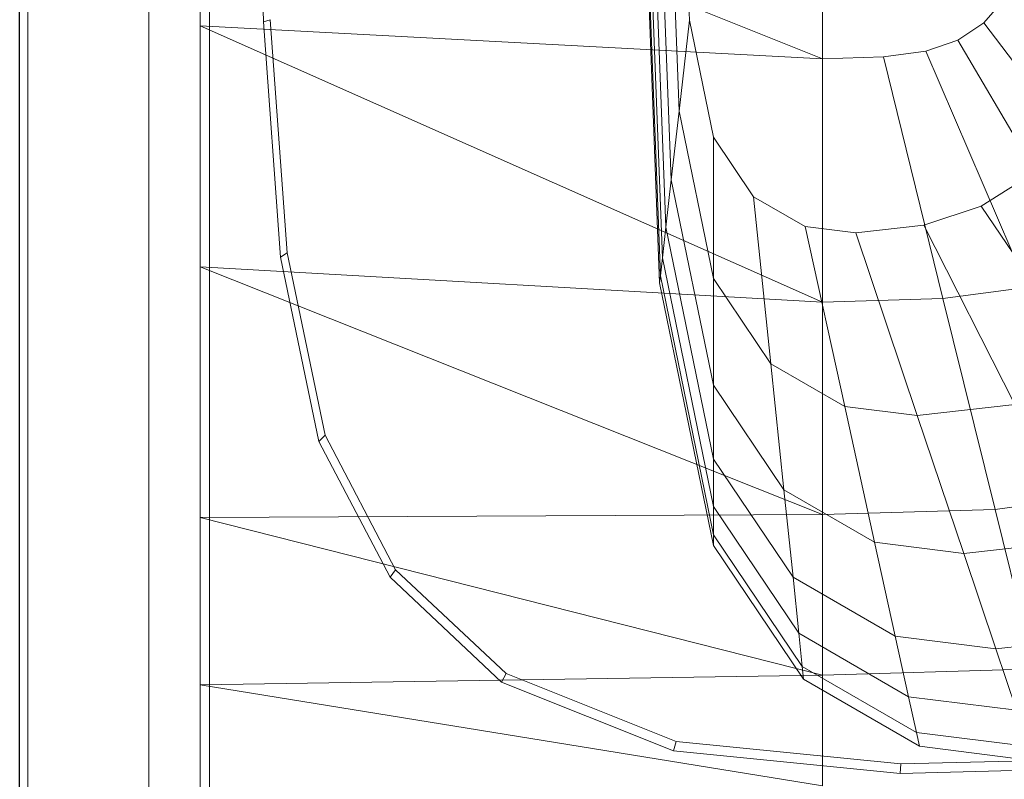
# Model space of a CAD drawing. Header units: metres. Extents: x 397.7 to 427.5, y 12.7 to 28.4.
# Tile 31 of 58: x 404.437 to 404.6, y 26.377 to 26.502. Entities that reach past the tile are written whole.
import ezdxf

# ---------------------------------------------------------------- set-up
doc = ezdxf.new("R2010")
doc.units = ezdxf.units.M
for name, color, linetype, lineweight in [('02_MOBILIARIO', 7, 'Continuous', 18), ('A-DETL-____-MBND', 7, 'Continuous', 18), ('A-GENM-____-OTLN', 7, 'Continuous', 18), ('A-WALL-____-MCUT', 7, 'Continuous', 25), ('A-WALL-____-OTLN', 7, 'Continuous', 25)]:
    doc.layers.add(name, color=color, linetype=linetype, lineweight=lineweight)

# ---------------------------------------------------------------- blocks, each defined once
blk = doc.blocks.new('Family - Rentamans P3-156598-06_ENLLUMENAT_P3')
at = {"layer": 'A-DETL-____-MBND', "color": 253, "true_color": 0xaaaaaa}
for p, q in [((0, 0.36146), (0, 0.00406)), ((0, 0.18276), (0, 0.14702)), ((0, 0.18276), (0.10273, 0.14157)), ((0.01046, 0.14766), (0.00965, 0.18276)), ((0.07584, 0.10456), (0.07287, 0.18276)), ((0.07598, 0.10571), (0.07304, 0.18276)), ((0.07689, 0.11374), (0.07426, 0.18276)), ((0.07778, 0.12158), (0.07545, 0.18276)), ((0.07907, 0.13292), (0.07717, 0.18276)), ((0.08078, 0.14793), (0.07945, 0.18276)), ((0.10273, 0.18276), (0.10273, 0.14157)), ((0.07631, 0.10869), (0.074, 0.1695)), ((0.13282, 0.15143), (0.12937, 0.14751)), ((0.01159, 0.14801), (0.01046, 0.14766)), ((0.01437, 0.10952), (0.01159, 0.14801)), ((0.08078, 0.14793), (0.07907, 0.13292)), ((0.08473, 0.12861), (0.08078, 0.14793)), ((0, 0.14702), (0, 0.10722)), ((0.10273, 0.14157), (0, 0.14702)), ((0, 0.14702), (0.10273, 0.10137)), ((0.01327, 0.10879), (0.01046, 0.14766)), ((0.12937, 0.14751), (0.12509, 0.14464)), ((0.15537, 0.1131), (0.12937, 0.14751)), ((0.12509, 0.14464), (0.11983, 0.14281)), ((0.14692, 0.10743), (0.12509, 0.14464)), ((0.10273, 0.14157), (0.11281, 0.14187)), ((0.10273, 0.14157), (0.10273, 0.10137)), ((0.11983, 0.14281), (0.11281, 0.14187)), ((0.11281, 0.14187), (0.12264, 0.10196)), ((0.11983, 0.14281), (0.13653, 0.10383)), ((0.07907, 0.13292), (0.07778, 0.12158)), ((0.08473, 0.10527), (0.07907, 0.13292)), ((0.09137, 0.11877), (0.08473, 0.12861)), ((0.08473, 0.12861), (0.08473, 0.10527)), ((0.13667, 0.12213), (0.12897, 0.11719)), ((0.07778, 0.12158), (0.07689, 0.11374)), ((0.08473, 0.08764), (0.07778, 0.12158)), ((0.09989, 0.11385), (0.09137, 0.11877)), ((0.09137, 0.11877), (0.09423, 0.09119)), ((0.12897, 0.11719), (0.1195, 0.11406)), ((0.12897, 0.11719), (0.14804, 0.08893)), ((0.10826, 0.11279), (0.09989, 0.11385)), ((0.09989, 0.11385), (0.10642, 0.08414)), ((0.1195, 0.11406), (0.10826, 0.11279)), ((0.1195, 0.11406), (0.13449, 0.08444)), ((0.07689, 0.11374), (0.07631, 0.10869)), ((0.08473, 0.07545), (0.07689, 0.11374)), ((0.10826, 0.11279), (0.1184, 0.08263)), ((0.01437, 0.10952), (0.01327, 0.10879)), ((0.02062, 0.07939), (0.01437, 0.10952)), ((0.01958, 0.07835), (0.01327, 0.10879)), ((0.07631, 0.10869), (0.07598, 0.1057)), ((0.08473, 0.0676), (0.07631, 0.10869)), ((0, 0.10722), (0, 0.06579)), ((0.10273, 0.10137), (0, 0.10722)), ((0, 0.10722), (0.10273, 0.06628)), ((0.07598, 0.10571), (0.07584, 0.10456)), ((0.08473, 0.06296), (0.07598, 0.1057)), ((0.08473, 0.06117), (0.07584, 0.10456)), ((0.09423, 0.09119), (0.08473, 0.10527)), ((0.08473, 0.10527), (0.08473, 0.08764)), ((0.13653, 0.10383), (0.12264, 0.10196)), ((0.12264, 0.10196), (0.10273, 0.10137)), ((0.10273, 0.10137), (0.10273, 0.06628)), ((0.12264, 0.10196), (0.13123, 0.06713)), ((0.10642, 0.08414), (0.09423, 0.09119)), ((0.09423, 0.09119), (0.09638, 0.07036)), ((0.09638, 0.07036), (0.08473, 0.08764)), ((0.08473, 0.08764), (0.08473, 0.07545)), ((0.1184, 0.08263), (0.10642, 0.08414)), ((0.10642, 0.08414), (0.11135, 0.0617)), ((0.13449, 0.08444), (0.1184, 0.08263)), ((0.1184, 0.08263), (0.12606, 0.05985)), ((0.02062, 0.07939), (0.01958, 0.07835)), ((0.03136, 0.05592), (0.01958, 0.07835)), ((0.03228, 0.05718), (0.02062, 0.07939)), ((0.09788, 0.05596), (0.08473, 0.07545)), ((0.08473, 0.07545), (0.08473, 0.0676)), ((0.11135, 0.0617), (0.09638, 0.07036)), ((0.09638, 0.07036), (0.09788, 0.05596)), ((0.1511, 0.06981), (0.13123, 0.06713)), ((0.08473, 0.06296), (0.08473, 0.0676)), ((0.09884, 0.04668), (0.08473, 0.0676)), ((0.13123, 0.06713), (0.10273, 0.06628)), ((0.13123, 0.06713), (0.13772, 0.04082)), ((0.10273, 0.06628), (0, 0.06579)), ((0, 0.06579), (0, 0.03818)), ((0, 0.06579), (0.10273, 0.03978)), ((0.10273, 0.06628), (0.10273, 0.03978)), ((0.08473, 0.06117), (0.08473, 0.06296)), ((0.09941, 0.0412), (0.08473, 0.06296)), ((0.14581, 0.06207), (0.12606, 0.05985)), ((0.09963, 0.03908), (0.08473, 0.06117)), ((0.12606, 0.05985), (0.11135, 0.0617)), ((0.11135, 0.0617), (0.11476, 0.0462)), ((0.12606, 0.05985), (0.13135, 0.04411)), ((0.03228, 0.05718), (0.03136, 0.05592)), ((0.05051, 0.04004), (0.03228, 0.05718)), ((0.04977, 0.03861), (0.03136, 0.05592)), ((0.11476, 0.0462), (0.09788, 0.05596)), ((0.09788, 0.05596), (0.09884, 0.04668)), ((0.11696, 0.0362), (0.09884, 0.04668)), ((0.09884, 0.04668), (0.09941, 0.0412)), ((0.13135, 0.04411), (0.11476, 0.0462)), ((0.11476, 0.0462), (0.11696, 0.0362)), ((0.15363, 0.04662), (0.13135, 0.04411)), ((0.13135, 0.04411), (0.13476, 0.03396)), ((0.11825, 0.0303), (0.09941, 0.0412)), ((0.09941, 0.0412), (0.09963, 0.03908)), ((0.13772, 0.04082), (0.10273, 0.03978)), ((0.10273, 0.03978), (0, 0.03818)), ((0.05051, 0.04004), (0.04977, 0.03861)), ((0.07861, 0.02883), (0.05051, 0.04004)), ((0.11875, 0.02802), (0.09963, 0.03908)), ((0.10273, 0.03978), (0.10273, 0.02147)), ((0, 0.03818), (0, 0.01543)), ((0, 0.03818), (0.10273, 0.02147)), ((0.07816, 0.02729), (0.04977, 0.03861)), ((0.13476, 0.03396), (0.11696, 0.0362)), ((0.11696, 0.0362), (0.11825, 0.0303)), ((0.13678, 0.02796), (0.11825, 0.0303)), ((0.11825, 0.0303), (0.11875, 0.02802)), ((0.07861, 0.02883), (0.07816, 0.02729)), ((0.11566, 0.02511), (0.07861, 0.02883)), ((0.13755, 0.02565), (0.11875, 0.02802)), ((0.11557, 0.02353), (0.07816, 0.02729)), ((0.11566, 0.02511), (0.11557, 0.02353)), ((0.13755, 0.02565), (0.11566, 0.02511)), ((0.13769, 0.02408), (0.11557, 0.02353))]:
    blk.add_line(p, q, dxfattribs=at)
blk = doc.blocks.new('Family - LONDR55-XX_ZZ-ARQ-CAA-M3D-Londres55-156494-06_ENLLUMENAT_P3')
at = {"layer": 'A-GENM-____-OTLN', "color": 253, "true_color": 0xaaaaaa}
for p, q in [((0.6, 0.03), (0, 0.03)), ((0.6, 0.03), (0, 0.03)), ((0.6, 0.01), (0, 0.01)), ((0, 0.01), (0.6, 0.01)), ((0, 0.01), (0.6, 0.01)), ((0, 0.01), (0.6, 0.01)), ((0, 0), (0.6, 0)), ((0.6, 0), (0, 0))]:
    blk.add_line(p, q, dxfattribs=at)
blk = doc.blocks.new('Family - Mirall P3-156627-06_ENLLUMENAT_P3')
blk.add_blockref('Family - LONDR55-XX_ZZ-ARQ-CAA-M3D-Londres55-156494-06_ENLLUMENAT_P3', (0, 0))
blk = doc.blocks.new('Family - Evans P3-156746-06_ENLLUMENAT_P3')
at = {"layer": 'A-WALL-____-MCUT', "color": 253, "true_color": 0xaaaaaa}
blk.add_line((0, 0), (4.54879, 0), dxfattribs=at)
at = {"layer": 'A-WALL-____-OTLN', "color": 253, "true_color": 0xaaaaaa}
blk.add_line((0, 0), (4.54879, 0), dxfattribs=at)
at = {"layer": 'A-WALL-____-OTLN', "color": 253, "lineweight": 18, "true_color": 0xaaaaaa}
blk.add_line((0, 0), (4.54879, 0), dxfattribs=at)
blk = doc.blocks.new('LONDR55-XX_ZZ-ARQ-CAA-M3D-Londres55_ifc-1-06_ENLLUMENAT_P3')
at = {"layer": '02_MOBILIARIO', "color": 253, "lineweight": 18, "true_color": 0xaaaaaa}
blk.add_blockref('Family - Rentamans P3-156598-06_ENLLUMENAT_P3', (404.46677, 26.35405), dxfattribs=at)
at = {"layer": 'A-GENM-____-OTLN', "color": 253, "lineweight": 18, "true_color": 0xaaaaaa, "rotation": 90}
blk.add_blockref('Family - Mirall P3-156627-06_ENLLUMENAT_P3', (404.46831, 26.22386), dxfattribs=at)
at = {"layer": 'A-WALL-____-OTLN', "color": 253, "lineweight": 18, "true_color": 0xaaaaaa, "rotation": 90}
blk.add_blockref('Family - Evans P3-156746-06_ENLLUMENAT_P3', (404.43698, 23.51946), dxfattribs=at)

msp = doc.modelspace()

# ---------------------------------------------------------------- block references
at = {"lineweight": 5}
msp.add_blockref('LONDR55-XX_ZZ-ARQ-CAA-M3D-Londres55_ifc-1-06_ENLLUMENAT_P3', (0, 0), dxfattribs=at)

doc.saveas('drawing.dxf')
